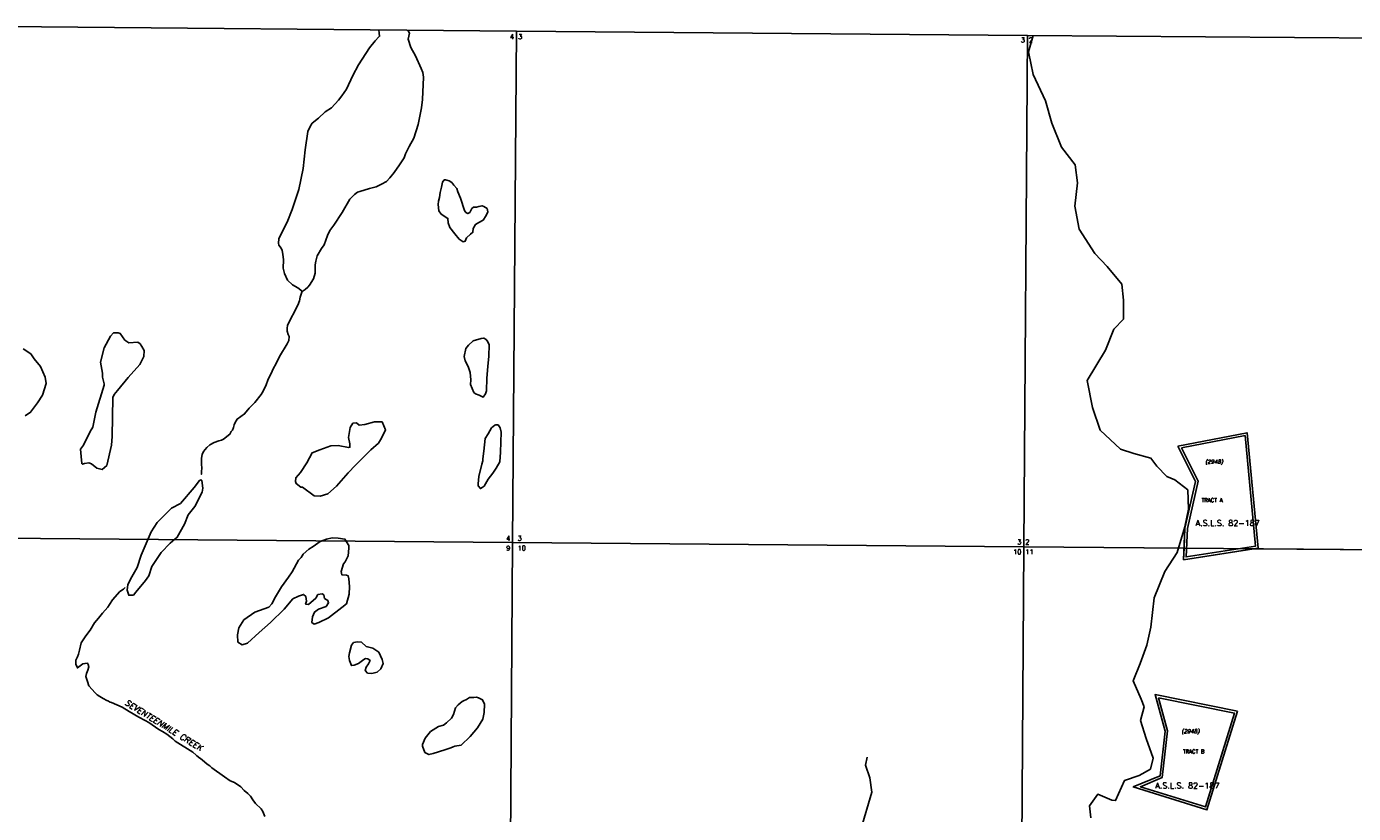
# Model space of a CAD drawing. Header units: feet. Extents: x 0 to 310787, y 0 to 109672.
# Tile 10 of 28: x 226927 to 240627, y 101279 to 109400. Entities that reach past the tile are written whole.
import ezdxf
from ezdxf.enums import TextEntityAlignment as Align

# ---------------------------------------------------------------- set-up
doc = ezdxf.new("R2010")
doc.units = ezdxf.units.FT
doc.header["$LTSCALE"] = 20
doc.header["$MEASUREMENT"] = 0
doc.layers.add('Taxmap', color=251, linetype='Continuous')
doc.styles.add('5', font='romant')
doc.styles.add('6', font='romant', dxfattribs={"oblique": 12})
doc.styles.add('LOT', font='SIMPLEX', dxfattribs={"height": 40})
doc.styles.add('SUBNAME', font='ROMANT', dxfattribs={"height": 60})
doc.styles.add('SUBNMBR', font='ROMAND', dxfattribs={"oblique": 12, "height": 40})

# ---------------------------------------------------------------- blocks, each defined once
blk = doc.blocks.new('A$C1D716C51')
at = {"layer": 'Taxmap'}
for p, q in [((31655, 32081), (26375, 32128)), ((31655, 32081), (26375, 32128)), ((31655, 32081), (31616, 26802)), ((31655, 32081), (31616, 26802)), ((31655, 32081), (31616, 26802)), ((31655, 32081), (36934, 32036)), ((36896, 26757), (36934, 32036)), ((36896, 26757), (36934, 32036)), ((36934, 32036), (42213, 31994)), ((38484, 27799), (39200, 27936)), ((39200, 27936), (39315, 26745)), ((38484, 27799), (38668, 27432)), ((38668, 27432), (38484, 27799)), ((38668, 27432), (38558, 26951)), ((38558, 26951), (38668, 27432)), ((38544, 26625), (38558, 26951)), ((38558, 26951), (38549, 26744)), ((31616, 26802), (26337, 26849)), ((31616, 26802), (26337, 26849)), ((31578, 21522), (31616, 26802)), ((31578, 21522), (31616, 26802)), ((31578, 21522), (31616, 26802)), ((31616, 26802), (36896, 26757)), ((31616, 26802), (36896, 26757)), ((36896, 26757), (36857, 21477)), ((36896, 26757), (36860, 21877)), ((36896, 26757), (42175, 26715)), ((36896, 26757), (38549, 26744)), ((38549, 26744), (38544, 26625)), ((39267, 26738), (38544, 26625)), ((39315, 26745), (39267, 26738)), ((39267, 26738), (42175, 26715)), ((38249, 25233), (38352, 24857)), ((38249, 25233), (39100, 25061)), ((38352, 24857), (38249, 25233)), ((39100, 25061), (38785, 24043)), ((38352, 24857), (38301, 24395)), ((38301, 24395), (38352, 24857)), ((38301, 24395), (38025, 24280)), ((38025, 24280), (38301, 24395)), ((38785, 24043), (38025, 24280))]:
    blk.add_line(p, q, dxfattribs=at)
for points in [[(30536, 32091), (30551, 32061), (30544, 32027), (30539, 31996), (30566, 31911), (30614, 31826), (30671, 31694), (30691, 31655), (30697, 31604), (30686, 31376), (30677, 31289), (30642, 31117), (30596, 30977), (30548, 30890), (30512, 30815), (30496, 30772), (30449, 30700), (30394, 30620), (30349, 30565), (30316, 30529), (30264, 30500), (30208, 30474), (30139, 30458), (30038, 30427), (30014, 30420), (29984, 30393), (29937, 30345), (29856, 30210), (29772, 30078), (29731, 30022), (29706, 29972), (29670, 29875), (29645, 29839), (29600, 29762), (29584, 29706), (29579, 29670), (29578, 29582), (29560, 29524), (29521, 29459), (29501, 29438), (29476, 29414), (29445, 29395), (29436, 29399), (29409, 29424), (29376, 29446), (29343, 29463), (29294, 29510), (29261, 29578), (29246, 29634), (29252, 29721), (29245, 29779), (29239, 29816), (29228, 29840), (29204, 29872), (29199, 29894), (29204, 29937), (29216, 29969), (29290, 30109), (29340, 30239), (29411, 30447), (29453, 30663), (29475, 30854), (29503, 31045), (29530, 31103), (29548, 31130), (29611, 31182), (29681, 31247), (29746, 31288), (29820, 31367), (29854, 31413), (29901, 31483), (29967, 31623), (30026, 31734), (30139, 31907), (30198, 31982), (30236, 32021), (30243, 32028), (30239, 32059), (30234, 32093)], [(37585, 23960), (37574, 24084), (37660, 24207), (37803, 24145), (37842, 24140), (37933, 24347), (38085, 24397), (38202, 24464), (38231, 24576), (38158, 24780), (38100, 24965), (38138, 25108), (38107, 25185), (38022, 25374), (38096, 25553), (38166, 25744), (38204, 25931), (38240, 26231), (38351, 26505), (38477, 26700), (38556, 26966), (38594, 27146), (38589, 27346), (38454, 27451), (38371, 27484), (38269, 27590), (38206, 27674), (38031, 27720), (37892, 27766), (37683, 27964), (37602, 28197), (37550, 28474), (37737, 28787), (37824, 29006), (37925, 29109), (37923, 29305), (37905, 29469), (37756, 29650), (37626, 29784), (37465, 30038), (37420, 30274), (37447, 30514), (37426, 30702), (37284, 30883), (37184, 31132), (37119, 31361), (36991, 31634), (36942, 31867), (36991, 32035)], [(30847, 30292), (30854, 30226), (30880, 30190), (30948, 30147), (30952, 30103), (30969, 30053), (31020, 29988), (31065, 29935), (31105, 29906), (31126, 29912), (31133, 29930), (31139, 29947), (31183, 29986), (31206, 30005), (31208, 30043), (31233, 30085), (31269, 30105), (31311, 30130), (31344, 30177), (31360, 30216), (31355, 30249), (31321, 30272), (31302, 30278), (31267, 30272), (31245, 30263), (31213, 30264), (31194, 30249), (31175, 30210), (31155, 30197), (31133, 30210), (31119, 30228), (31079, 30356), (31052, 30423), (31039, 30457), (31011, 30490), (30988, 30520), (30963, 30537), (30939, 30542), (30924, 30546), (30910, 30545), (30893, 30522), (30883, 30470), (30870, 30415), (30860, 30362), (30853, 30325), (30847, 30292)], [(26564, 28802), (26642, 28750), (26678, 28699), (26743, 28620), (26791, 28509), (26801, 28444), (26764, 28325), (26713, 28244), (26640, 28148), (26584, 28112)], [(28405, 27539), (28404, 27507), (28405, 27539), (28409, 27568), (28406, 27614), (28406, 27674), (28413, 27711), (28424, 27743), (28458, 27782), (28489, 27810), (28535, 27835), (28583, 27851), (28611, 27858), (28633, 27871), (28698, 27921), (28712, 27947), (28723, 27962), (28735, 27989), (28741, 28018), (28751, 28040), (28774, 28076), (28849, 28131), (28898, 28189), (28955, 28248), (29019, 28331), (29040, 28365), (29073, 28432), (29091, 28478), (29135, 28573), (29156, 28617), (29165, 28631), (29211, 28721), (29288, 28853), (29307, 28888), (29310, 28929), (29301, 28949), (29289, 28985), (29288, 29011), (29292, 29047), (29400, 29254), (29417, 29298), (29422, 29334), (29443, 29396)], [(27813, 28784), (27810, 28721), (27767, 28641), (27647, 28506), (27536, 28373), (27504, 28330), (27488, 28300), (27483, 27896), (27476, 27808), (27427, 27599), (27380, 27558), (27323, 27572), (27270, 27616), (27243, 27626), (27198, 27619), (27175, 27610), (27169, 27617), (27163, 27689), (27155, 27765), (27185, 27806), (27254, 27949), (27282, 27995), (27313, 28147), (27400, 28427), (27400, 28439), (27382, 28511), (27384, 28552), (27362, 28665), (27399, 28811), (27464, 28932), (27496, 28967), (27545, 28966), (27566, 28959), (27612, 28892), (27656, 28864), (27746, 28870), (27773, 28853), (27788, 28825), (27813, 28784)], [(31293, 28907), (31209, 28885), (31161, 28841), (31132, 28805), (31117, 28722), (31128, 28677), (31156, 28620), (31177, 28557), (31186, 28482), (31183, 28433), (31216, 28352), (31235, 28336), (31271, 28323), (31314, 28304), (31335, 28338), (31348, 28369), (31351, 28499), (31360, 28618), (31372, 28725), (31374, 28844), (31362, 28873), (31343, 28899), (31319, 28912), (31293, 28907)], [(29995, 27601), (30154, 27758), (30231, 27830), (30263, 27879), (30304, 27965), (30269, 28048), (30190, 28049), (30092, 28021), (30034, 28014), (30006, 28038), (29968, 28033), (29941, 27991), (29921, 27887), (29935, 27820), (29937, 27786), (29922, 27783), (29815, 27805), (29741, 27801), (29626, 27760), (29547, 27730), (29493, 27626), (29428, 27525), (29379, 27471), (29374, 27432), (29381, 27411), (29429, 27374), (29448, 27374), (29569, 27285), (29629, 27282), (29708, 27304), (29799, 27384), (29920, 27521), (29995, 27601)], [(31433, 28014), (31397, 27986), (31365, 27924), (31334, 27875), (31318, 27745), (31308, 27667), (31308, 27646), (31298, 27610), (31268, 27483), (31262, 27407), (31260, 27387), (31284, 27360), (31303, 27371), (31324, 27386), (31363, 27456), (31412, 27518), (31446, 27570), (31484, 27634), (31493, 27736), (31497, 27941), (31488, 27985), (31466, 28017), (31442, 28017), (31433, 28014)], [(28407, 27442), (28401, 27450), (28383, 27444), (28330, 27370), (28186, 27206), (28096, 27156), (28003, 27066), (27948, 27008), (27886, 26912), (27843, 26818), (27782, 26671), (27739, 26544), (27686, 26450), (27643, 26371), (27638, 26311), (27654, 26258), (27701, 26258), (27727, 26290), (27828, 26412), (27860, 26458), (27891, 26555), (27988, 26699), (28080, 26795), (28155, 26857), (28228, 26992), (28268, 27088), (28334, 27174), (28411, 27323), (28419, 27363), (28407, 27442)], [(29405, 26621), (29340, 26502), (29302, 26444), (29232, 26344), (29170, 26243), (29131, 26171), (29098, 26135), (28954, 26084), (28842, 26005), (28789, 25924), (28777, 25849), (28779, 25775), (28823, 25748), (28880, 25764), (29001, 25876), (29117, 25976), (29257, 26115), (29349, 26222), (29406, 26248), (29458, 26267), (29480, 26247), (29488, 26199), (29479, 26166), (29510, 26165), (29586, 26230), (29606, 26266), (29650, 26272), (29666, 26263), (29676, 26226), (29709, 26204), (29716, 26180), (29691, 26142), (29611, 26116), (29571, 26085), (29551, 26035), (29544, 25977), (29566, 25960), (29617, 25979), (29717, 26026), (29855, 26131), (29902, 26171), (29929, 26270), (29934, 26349), (29926, 26427), (29919, 26458), (29900, 26465), (29855, 26468), (29847, 26504), (29869, 26584), (29887, 26603), (29919, 26665), (29924, 26744), (29924, 26771), (29885, 26839), (29816, 26849), (29754, 26852), (29694, 26838), (29630, 26812), (29559, 26762), (29512, 26734), (29454, 26684), (29432, 26650), (29405, 26621)], [(27618, 26340), (27599, 26323), (27562, 26297), (27486, 26210), (27453, 26163), (27436, 26136), (27382, 26073), (27340, 26022), (27300, 25974), (27254, 25897), (27211, 25841), (27163, 25766), (27145, 25693), (27133, 25651), (27123, 25623), (27108, 25590), (27108, 25579), (27106, 25554), (27107, 25547), (27123, 25509), (27152, 25532), (27181, 25552), (27203, 25556), (27228, 25557), (27235, 25544), (27242, 25520), (27230, 25486), (27216, 25450), (27212, 25421), (27226, 25369), (27242, 25324), (27306, 25250), (27326, 25231), (27354, 25213), (27389, 25192), (27428, 25173), (27437, 25170), (27460, 25157), (27476, 25152), (27586, 25105), (27658, 25058), (27756, 25001), (27824, 24966), (27862, 24945), (27963, 24873), (28002, 24851), (28048, 24824), (28107, 24778), (28134, 24753), (28316, 24639), (28351, 24608), (28358, 24603), (28388, 24579), (28394, 24574), (28434, 24539), (28464, 24517), (28490, 24497), (28512, 24478), (28642, 24385), (28702, 24342), (28746, 24325), (28810, 24281), (28844, 24243), (28884, 24212), (28912, 24185), (28936, 24148), (28963, 24108), (29021, 24056), (29039, 24028), (29059, 23975)], [(29954, 25742), (29931, 25663), (29924, 25627), (29932, 25584), (29952, 25533), (29981, 25537), (30027, 25556), (30079, 25594), (30096, 25606), (30123, 25604), (30145, 25587), (30127, 25551), (30105, 25515), (30095, 25483), (30120, 25454), (30164, 25452), (30217, 25465), (30257, 25501), (30280, 25556), (30269, 25597), (30236, 25670), (30173, 25714), (30106, 25731), (30058, 25773), (30014, 25778), (29974, 25771), (29954, 25742)], [(31217, 25204), (31172, 25202), (31141, 25183), (31109, 25170), (31095, 25163), (31056, 25129), (31028, 25098), (31006, 25028), (30985, 24989), (30934, 24943), (30904, 24917), (30851, 24903), (30769, 24852), (30713, 24783), (30685, 24720), (30687, 24700), (30710, 24637), (30752, 24615), (30795, 24624), (30916, 24664), (30979, 24684), (31004, 24695), (31020, 24701), (31084, 24710), (31177, 24800), (31254, 24889), (31308, 24979), (31324, 25047), (31327, 25133), (31306, 25181), (31264, 25201), (31244, 25208), (31217, 25204)], [(35210, 23842), (35326, 24227), (35304, 24375), (35261, 24504), (35278, 24588)]]:
    blk.add_lwpolyline(points, dxfattribs=at)
for points in [[(38484, 27799), (38668, 27432), (38558, 26951), (38544, 26625), (39315, 26745), (39200, 27936)], [(38521, 27781), (39178, 27906), (39288, 26767), (38570, 26655), (38583, 26948), (38694, 27436)], [(39100, 25061), (38249, 25233), (38352, 24857), (38301, 24395), (38025, 24280), (38785, 24043)], [(38284, 25201), (39068, 25042), (38769, 24075), (38098, 24283), (38324, 24378), (38377, 24859)]]:
    blk.add_lwpolyline(points, close=True, dxfattribs=at)
at = {"layer": 'Taxmap', "style": '5'}
for s, p in [('4', (31632, 31999)), ('3', (36905, 31964)), ('4', (31593, 26821)), ('9', (31593, 26720)), ('10', (36869, 26682)), ('3', (36869, 26784))]:
    blk.add_text(s, height=50, dxfattribs=at).set_placement(p, align=Align.RIGHT)
at = {"layer": 'Taxmap'}
for s, height, style, p in [('3', 50, '5', (31673, 31999)), ('2', 50, '5', (36945, 31964)), ('TRACT A', 40, 'LOT', (38730, 27220)), ('A.S.L.S. 82-187', 60, 'SUBNAME', (38669, 26974)), ('3', 50, '5', (31668, 26822)), ('10', 50, '5', (31668, 26720)), ('2', 50, '5', (36909, 26784)), ('11', 50, '5', (36909, 26682)), ('TRACT B', 40, 'LOT', (38538, 24627)), ('A.S.L.S. 82-187', 60, 'SUBNAME', (38253, 24264))]:
    blk.add_text(s, height=height, dxfattribs=dict(at, style=style)).set_placement(p)
at = {"layer": 'Taxmap', "style": 'SUBNMBR', "oblique": 12}
for p in [(38766, 27617), (38522, 24835)]:
    blk.add_text('(2948)', height=40, dxfattribs=at).set_placement(p)
at = {"layer": 'Taxmap', "style": '6', "oblique": 12}
blk.add_text('SEVENTEENMILE CREEK', height=60, rotation=328.3033, dxfattribs=at).set_placement((27607, 25134))

msp = doc.modelspace()

# ---------------------------------------------------------------- block references
at = {"layer": 'Taxmap'}
msp.add_blockref('A$C1D716C51', (200329, 77272), dxfattribs=at)

doc.saveas('drawing.dxf')
